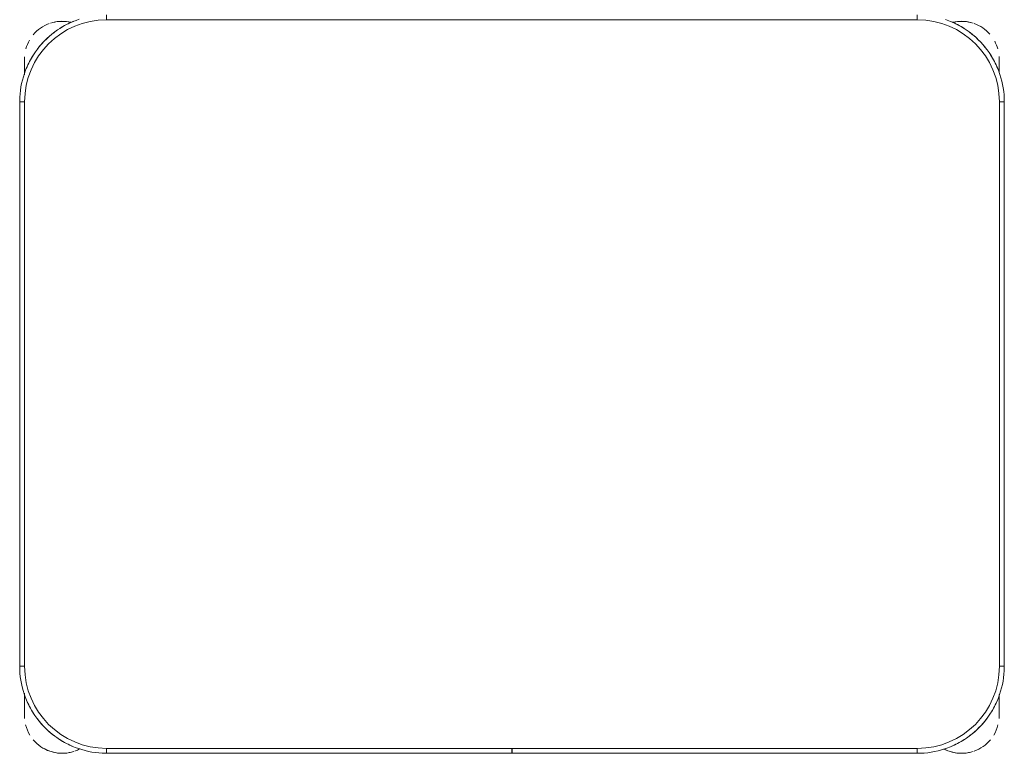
# Model space of a CAD drawing. Header units: metres. Extents: x 3 to 43.5, y -74 to -48.5.
# Tile 150 of 209: x 39.252 to 39.852, y -55.027 to -54.58. Entities that reach past the tile are written whole.
import ezdxf

# ---------------------------------------------------------------- set-up
doc = ezdxf.new("R2010")
doc.units = ezdxf.units.M
doc.layers.add('I-FURN', color=7, linetype='Continuous', lineweight=18)

# ---------------------------------------------------------------- blocks, each defined once
blk = doc.blocks.new('ConjuntoParaAlunoTamanho6 - CJA06_ConjuntoParaAlunoTamanho6-V12-1PAV - FRIGORÍFICA')
at = {"layer": 'I-FURN', "color": 253, "true_color": 0xaaaaaa}
for p, q in [((-0.247, 0.06497), (-0.247, 0.06197)), ((0.247, 0.06497), (0.247, 0.06197)), ((-0.29713, 0.03797), (-0.29713, 0.02828)), ((-0.29713, 0.02878), (-0.29713, 0.03797)), ((0.29687, 0.03797), (0.29687, 0.02961)), ((0.29687, 0.03299), (0.29687, 0.03797)), ((-0.3, 0.01197), (-0.3, -0.33203)), ((-0.3, 0.01197), (-0.297, 0.01197)), ((-0.3, 0.01197), (-0.3, -0.33203)), ((0.3, 0.01197), (0.297, 0.01197)), ((0.3, -0.33203), (0.3, 0.01197)), ((0.3, -0.33203), (0.3, 0.01197)), ((-0.3, -0.33203), (-0.297, -0.33203)), ((0.3, -0.33203), (0.297, -0.33203)), ((-0.29713, -0.34835), (-0.29713, -0.35394)), ((-0.29713, -0.34868), (-0.29713, -0.36203)), ((0.29687, -0.35394), (0.29687, -0.3492)), ((0.29687, -0.36203), (0.29687, -0.34961)), ((-0.29713, -0.35705), (-0.29713, -0.36203)), ((0.29687, -0.36203), (0.29687, -0.35705)), ((-0.247, -0.38503), (-0.247, -0.38203)), ((-0.00005, -0.38203), (-0.00005, -0.38503)), ((0.00005, -0.38503), (0.00005, -0.38203)), ((0.247, -0.38503), (0.247, -0.38203)), ((-0.247, -0.38503), (-0.00005, -0.38503)), ((-0.247, -0.38503), (-0.00005, -0.38503)), ((0.00005, -0.38503), (0.247, -0.38503)), ((0.00005, -0.38503), (0.247, -0.38503))]:
    blk.add_line(p, q, dxfattribs=at)
at = {"layer": 'I-FURN', "color": 253, "true_color": 0xaaaaaa, "flags": 128}
for points in [[(-0.26367, 0.06228), (-0.26567, 0.06157), (-0.26764, 0.06078), (-0.26957, 0.05992), (-0.27147, 0.05898), (-0.27333, 0.05796), (-0.27515, 0.05687), (-0.27693, 0.05571), (-0.27865, 0.05448), (-0.28033, 0.05318), (-0.28195, 0.05181), (-0.28351, 0.05038), (-0.28502, 0.04889), (-0.28647, 0.04734), (-0.28785, 0.04574), (-0.28917, 0.04407), (-0.29042, 0.04236), (-0.2916, 0.0406), (-0.29271, 0.0388), (-0.29374, 0.03695), (-0.29471, 0.03506), (-0.29559, 0.03313), (-0.2964, 0.03117), (-0.29713, 0.02918), (-0.29777, 0.02716), (-0.29834, 0.02512), (-0.29883, 0.02306), (-0.29923, 0.02097), (-0.29955, 0.01888), (-0.29978, 0.01677), (-0.29993, 0.01466), (-0.3, 0.01254), (-0.3, 0.01197)], [(0.247, 0.06197), (0.1235, 0.06197), (0, 0.06197), (-0.1235, 0.06197), (-0.247, 0.06197)], [(-0.247, 0.06197), (-0.1235, 0.06197), (0, 0.06197), (0.1235, 0.06197), (0.247, 0.06197)], [(0.3, 0.01197), (0.29996, 0.01409), (0.29983, 0.0162), (0.29962, 0.01831), (0.29932, 0.02041), (0.29894, 0.0225), (0.29848, 0.02456), (0.29794, 0.02661), (0.29731, 0.02864), (0.2966, 0.03064), (0.29582, 0.03261), (0.29495, 0.03454), (0.29401, 0.03644), (0.29299, 0.0383), (0.2919, 0.04012), (0.29074, 0.04189), (0.28951, 0.04362), (0.28821, 0.04529), (0.28685, 0.04691), (0.28542, 0.04848), (0.28393, 0.04999), (0.28238, 0.05143), (0.28077, 0.05282), (0.27911, 0.05413), (0.2774, 0.05538), (0.27564, 0.05656), (0.27383, 0.05767), (0.27198, 0.05871), (0.27009, 0.05967), (0.26816, 0.06056), (0.2662, 0.06136), (0.26421, 0.06209)], [(-0.29713, 0.03797), (-0.29713, 0.03796), (-0.29713, 0.03792), (-0.29713, 0.03785), (-0.29713, 0.03775), (-0.29713, 0.03763), (-0.29713, 0.03748), (-0.29713, 0.03731), (-0.29713, 0.03711), (-0.29713, 0.03688), (-0.29713, 0.03663), (-0.29713, 0.03635), (-0.29713, 0.03605), (-0.29713, 0.03572), (-0.29713, 0.03537), (-0.29713, 0.035), (-0.29713, 0.03461), (-0.29713, 0.03419), (-0.29713, 0.03375), (-0.29713, 0.03329), (-0.29713, 0.03282), (-0.29713, 0.03232), (-0.29713, 0.0318), (-0.29713, 0.03127), (-0.29713, 0.03072), (-0.29713, 0.03016), (-0.29713, 0.02958), (-0.29713, 0.02898)], [(0.29687, 0.03), (0.29687, 0.03057), (0.29687, 0.03112), (0.29687, 0.03166), (0.29687, 0.03218), (0.29687, 0.03268), (0.29687, 0.03317), (0.29687, 0.03363), (0.29687, 0.03407), (0.29687, 0.0345), (0.29687, 0.0349), (0.29687, 0.03528), (0.29687, 0.03563), (0.29687, 0.03596), (0.29687, 0.03627), (0.29687, 0.03656), (0.29687, 0.03682), (0.29687, 0.03705), (0.29687, 0.03726), (0.29687, 0.03744), (0.29687, 0.0376), (0.29687, 0.03772), (0.29687, 0.03783), (0.29687, 0.0379), (0.29687, 0.03795), (0.29687, 0.03797)], [(-0.297, 0.01197), (-0.297, -0.07403), (-0.297, -0.16003), (-0.297, -0.24603), (-0.297, -0.33203)], [(-0.297, -0.33203), (-0.297, -0.24603), (-0.297, -0.16003), (-0.297, -0.07403), (-0.297, 0.01197)], [(0.297, -0.33203), (0.297, -0.24603), (0.297, -0.16003), (0.297, -0.07403), (0.297, 0.01197)], [(0.297, 0.01197), (0.297, -0.07403), (0.297, -0.16003), (0.297, -0.24603), (0.297, -0.33203)], [(-0.3, -0.33203), (-0.29996, -0.33415), (-0.29983, -0.33627), (-0.29962, -0.33838), (-0.29932, -0.34048), (-0.29894, -0.34256), (-0.29848, -0.34463), (-0.29794, -0.34668), (-0.29731, -0.34871), (-0.2966, -0.3507), (-0.29582, -0.35267), (-0.29495, -0.35461), (-0.29401, -0.35651), (-0.29299, -0.35837), (-0.2919, -0.36019), (-0.29074, -0.36196), (-0.28951, -0.36368), (-0.28821, -0.36536), (-0.28685, -0.36698), (-0.28542, -0.36855), (-0.28393, -0.37005), (-0.28238, -0.3715), (-0.28077, -0.37288), (-0.27911, -0.3742), (-0.2774, -0.37545), (-0.27564, -0.37663), (-0.27383, -0.37774), (-0.27198, -0.37878), (-0.27009, -0.37974), (-0.26816, -0.38062), (-0.2662, -0.38143), (-0.26421, -0.38216), (-0.2622, -0.38281), (-0.26015, -0.38338), (-0.25809, -0.38386), (-0.25601, -0.38426), (-0.25391, -0.38458), (-0.25181, -0.38482), (-0.24969, -0.38497), (-0.24757, -0.38503), (-0.247, -0.38503)], [(0.247, -0.38503), (0.24912, -0.38499), (0.25124, -0.38486), (0.25334, -0.38465), (0.25544, -0.38436), (0.25753, -0.38398), (0.2596, -0.38351), (0.26165, -0.38297), (0.26367, -0.38234), (0.26567, -0.38164), (0.26764, -0.38085), (0.26957, -0.37999), (0.27147, -0.37904), (0.27333, -0.37803), (0.27515, -0.37694), (0.27693, -0.37578), (0.27865, -0.37454), (0.28033, -0.37324), (0.28195, -0.37188), (0.28351, -0.37045), (0.28502, -0.36896), (0.28647, -0.36741), (0.28785, -0.3658), (0.28917, -0.36414), (0.29042, -0.36243), (0.2916, -0.36067), (0.29271, -0.35886), (0.29374, -0.35701), (0.29471, -0.35512), (0.29559, -0.3532), (0.2964, -0.35124), (0.29713, -0.34925), (0.29777, -0.34723), (0.29834, -0.34519), (0.29883, -0.34312), (0.29923, -0.34104), (0.29955, -0.33895), (0.29978, -0.33684), (0.29993, -0.33472), (0.3, -0.33261), (0.3, -0.33203)], [(-0.29713, -0.34907), (-0.29713, -0.34973), (-0.29713, -0.35038), (-0.29713, -0.35102), (-0.29713, -0.35165), (-0.29713, -0.35227), (-0.29713, -0.35288), (-0.29713, -0.35348), (-0.29713, -0.35406), (-0.29713, -0.35463), (-0.29713, -0.35518), (-0.29713, -0.35572), (-0.29713, -0.35624), (-0.29713, -0.35674), (-0.29713, -0.35722), (-0.29713, -0.35769), (-0.29713, -0.35813), (-0.29713, -0.35855), (-0.29713, -0.35895), (-0.29713, -0.35933), (-0.29713, -0.35969), (-0.29713, -0.36002), (-0.29713, -0.36033), (-0.29713, -0.36061), (-0.29713, -0.36087), (-0.29713, -0.36111), (-0.29713, -0.36131), (-0.29713, -0.3615), (-0.29713, -0.36165), (-0.29713, -0.36178), (-0.29713, -0.36188), (-0.29713, -0.36196), (-0.29713, -0.36201), (-0.29713, -0.36203)], [(0.29687, -0.36203), (0.29687, -0.36201), (0.29687, -0.36197), (0.29687, -0.36191), (0.29687, -0.36181), (0.29687, -0.36169), (0.29687, -0.36154), (0.29687, -0.36137), (0.29687, -0.36117), (0.29687, -0.36094), (0.29687, -0.36069), (0.29687, -0.36041), (0.29687, -0.36011), (0.29687, -0.35978), (0.29687, -0.35943), (0.29687, -0.35906), (0.29687, -0.35866), (0.29687, -0.35825), (0.29687, -0.35781), (0.29687, -0.35735), (0.29687, -0.35687), (0.29687, -0.35638), (0.29687, -0.35586), (0.29687, -0.35533), (0.29687, -0.35478), (0.29687, -0.35421), (0.29687, -0.35363), (0.29687, -0.35304), (0.29687, -0.35244), (0.29687, -0.35182), (0.29687, -0.35119), (0.29687, -0.35055), (0.29687, -0.3499)], [(-0.247, -0.38203), (-0.1235, -0.38203), (0, -0.38203), (0.1235, -0.38203), (0.247, -0.38203)], [(-0.00005, -0.38203), (-0.06179, -0.38203), (-0.12353, -0.38203), (-0.18526, -0.38203), (-0.247, -0.38203)], [(0.247, -0.38203), (0.18526, -0.38203), (0.12352, -0.38203), (0.06179, -0.38203), (0.00005, -0.38203)]]:
    blk.add_lwpolyline(points, dxfattribs=at)
at = {"layer": 'I-FURN', "color": 253, "true_color": 0xaaaaaa}
for centre, radius, start, end in [((-0.247, 0.01197), 0.05, 90, 180), ((-0.247, 0.01197), 0.05, 90, 180), ((-0.27413, 0.03797), 0.023, 76.78758, 108), ((-0.27413, 0.03797), 0.023, 76.40434, 104.46692), ((-0.247, 0.01197), 0.053, 112.5, 122.69993), ((0.247, 0.01197), 0.05, 360, 90), ((0.247, 0.01197), 0.05, 0, 90), ((0.247, 0.01197), 0.053, 57.30007, 67.5), ((0.247, 0.01197), 0.053, 57.30007, 67.5), ((0.27387, 0.03797), 0.023, 75.53308, 103.10319), ((0.27387, 0.03797), 0.023, 72, 102.57928), ((-0.27413, 0.03797), 0.023, 109.92744, 140.02309), ((-0.247, 0.01197), 0.053, 127.1607, 143.14964), ((0.247, 0.01197), 0.053, 37.1607, 53.14964), ((0.247, 0.01197), 0.053, 37.1607, 53.14964), ((0.27387, 0.03797), 0.023, 41.01944, 70.30683), ((-0.27413, 0.03797), 0.023, 149.97621, 164.34498), ((0.27387, 0.03797), 0.023, 15.73053, 28.0506), ((-0.27413, 0.03797), 0.023, 176.5669, 180), ((-0.247, 0.01197), 0.053, 147.30007, 157.5), ((0.247, 0.01197), 0.053, 22.5, 32.69993), ((0.247, 0.01197), 0.053, 22.5, 32.69993), ((0.27387, 0.03797), 0.023, 360, 4.00915), ((-0.247, -0.33203), 0.05, 180, 270), ((-0.247, -0.33203), 0.05, 180, 270), ((0.247, -0.33203), 0.05, 270, 360), ((0.247, -0.33203), 0.05, 270, 0), ((-0.247, -0.33203), 0.053, 202.5, 212.69993), ((0.247, -0.33203), 0.053, 327.30007, 337.5), ((0.247, -0.33203), 0.053, 327.30007, 337.5), ((-0.27413, -0.36203), 0.023, 180, 184.41224), ((-0.247, -0.33203), 0.053, 217.1607, 233.14964), ((0.247, -0.33203), 0.053, 307.1607, 323.14964), ((0.247, -0.33203), 0.053, 307.1607, 323.14964), ((0.27387, -0.36203), 0.023, 355.58784, 360), ((-0.27413, -0.36203), 0.023, 194.46313, 211.29748), ((0.27387, -0.36203), 0.023, 328.70279, 345.53679), ((-0.27413, -0.36203), 0.023, 220.15845, 250.98921), ((-0.247, -0.33203), 0.053, 237.30007, 247.5), ((0.247, -0.33203), 0.053, 292.5, 302.69993), ((0.247, -0.33203), 0.053, 292.5, 302.69993), ((0.27387, -0.36203), 0.023, 289.64716, 320.10645), ((-0.27413, -0.36203), 0.023, 241.29896, 288), ((-0.27413, -0.36203), 0.023, 289.64716, 297.85925), ((0.27387, -0.36203), 0.023, 242.37001, 250.98921), ((0.27387, -0.36203), 0.023, 243.53772, 288), ((-0.27413, -0.36203), 0.023, 255.53308, 284.46692), ((0.27387, -0.36203), 0.023, 255.53308, 284.46692)]:
    blk.add_arc(centre, radius, start, end, dxfattribs=at)
blk = doc.blocks.new('4 GRE - ESCOLA DE CINEMA E AUDIOVISUAL CINE REX R07_rvt-1-1PAV - FRIGORÍFICA')
at = {"layer": 'I-FURN', "color": 253, "lineweight": 18, "true_color": 0xaaaaaa}
blk.add_blockref('ConjuntoParaAlunoTamanho6 - CJA06_ConjuntoParaAlunoTamanho6-V12-1PAV - FRIGORÍFICA', (39.55241, -54.64244), dxfattribs=at)

msp = doc.modelspace()

# ---------------------------------------------------------------- block references
at = {"lineweight": 5}
msp.add_blockref('4 GRE - ESCOLA DE CINEMA E AUDIOVISUAL CINE REX R07_rvt-1-1PAV - FRIGORÍFICA', (0, 0), dxfattribs=at)

doc.saveas('drawing.dxf')
